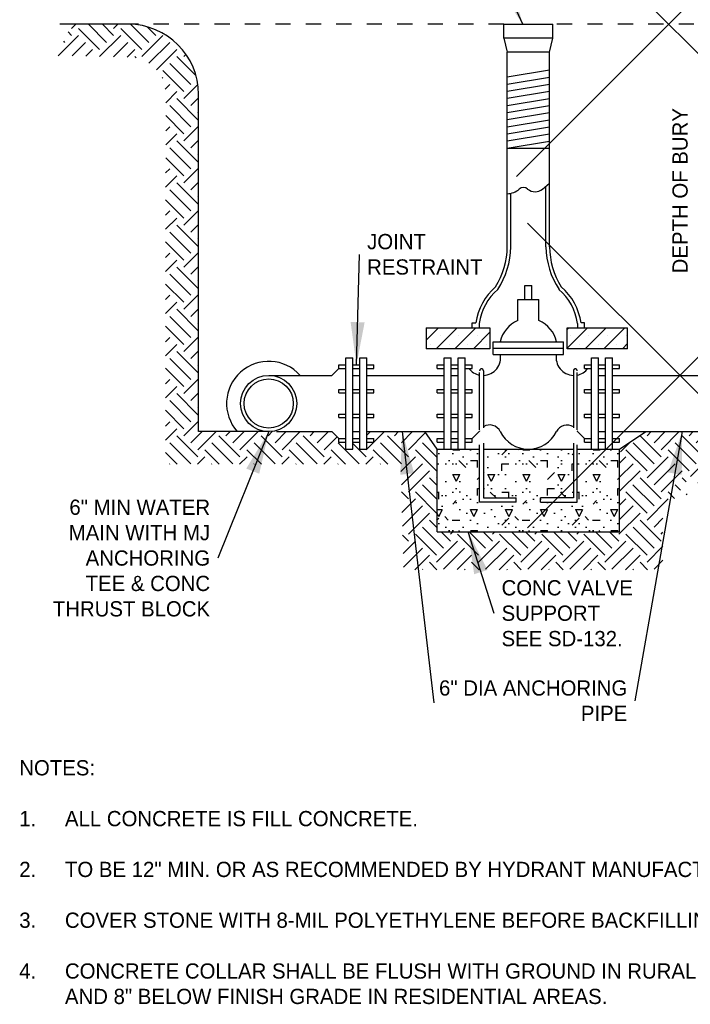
# Model space of a CAD drawing. Header units: feet. Extents: x 2205882 to 2207247, y 306378 to 307009.
# Tile 9 of 12: x 2207212.74 to 2207217.14, y 306954.46 to 306960.92. Entities that reach past the tile are written whole.
import ezdxf
from ezdxf.enums import TextEntityAlignment as Align

# ---------------------------------------------------------------- set-up
doc = ezdxf.new("R2010")
doc.units = ezdxf.units.FT
doc.header["$MEASUREMENT"] = 0
doc.header["$PDMODE"] = 3
doc.header["$PDSIZE"] = -1
doc.linetypes.add('brrebarpr', pattern=[0.3875, 0.375, -0.0125])
doc.linetypes.add('OhDOT_USTN2', pattern=[0.10999999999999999, 0.069, -0.04099999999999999])
for name, color, linetype in [('90', 2, 'Continuous'), ('BD_P_Gen_Concrete', 5, 'Continuous'), ('BD_P_Gen_Reinforcing', 1, 'brrebarpr'), ('PS_P_Object', 92, 'Continuous'), ('SH_Hatch', 14, 'Continuous'), ('SH_TextH', 4, 'Continuous'), ('SH_TextL', 110, 'Continuous'), ('SH_TextM', 7, 'Continuous'), ('XS_X_Ground_Line', 3, 'OhDOT_USTN2')]:
    doc.layers.add(name, color=color, linetype=linetype)
doc.styles.add('SD Small (0.10)', font='font30.shx', dxfattribs={"height": 0.1})
doc.styles.add('SD-TEXT-0.08', font='font30.shx', dxfattribs={"height": 0.08})
doc.styles.add('StraightNormal', font='calibri.ttf', dxfattribs={"height": 0.14})
doc.dimstyles.new('Dec Straight 0', dxfattribs={"dimtxt": 0.14, "dimasz": 0.14, "dimexe": 0.07, "dimexo": 0.07, "dimgap": 0.05, "dimtad": 1, "dimdec": 0, "dimzin": 0, "dimdsep": 46, "dimtxsty": 'StraightNormal', "dimcen": 0.07, "dimclrd": 256, "dimclre": 256, "dimclrt": 256, "dimaunit": 1, "dimadec": 4, "dimazin": 0, "dimtfac": 1, "dimtdec": 0, "dimtofl": 0, "dimtmove": 0, "dimatfit": 3, "dimfxl": 1, "dimtolj": 1, "dimtzin": 0, "dimlwd": -1, "dimlwe": -1, "dimarcsym": 0})

# ---------------------------------------------------------------- blocks, each defined once
blk = doc.blocks.new('*X1014')
at = {"color": 0}
for p, q in [((3.480452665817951, 5.734355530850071), (3.569858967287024, 5.823761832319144)), ((3.552762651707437, 5.67408299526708), (3.702441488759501, 5.823761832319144)), ((3.685345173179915, 5.67408299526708), (3.835024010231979, 5.823761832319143)), ((4.485632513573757, 5.811457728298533), (4.497936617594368, 5.823761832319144)), ((4.485632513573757, 5.678875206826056), (4.630519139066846, 5.823761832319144)), ((4.613422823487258, 5.674082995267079), (4.763101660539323, 5.823761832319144)), ((4.746005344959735, 5.674082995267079), (4.895684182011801, 5.823761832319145)), ((3.579728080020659, 5.767339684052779), (3.579728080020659, 5.767339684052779)), ((3.712310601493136, 5.767339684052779), (3.712310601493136, 5.767339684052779)), ((3.817927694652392, 5.67408299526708), (3.934434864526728, 5.790590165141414)), ((3.844893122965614, 5.767339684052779), (3.844893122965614, 5.767339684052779)), ((4.507805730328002, 5.767339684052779), (4.507805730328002, 5.767339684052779)), ((4.640388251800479, 5.767339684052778), (4.640388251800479, 5.767339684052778)), ((4.772970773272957, 5.767339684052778), (4.772970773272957, 5.767339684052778)), ((4.905553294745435, 5.767339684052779), (4.905553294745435, 5.767339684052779)), ((3.51343681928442, 5.70104842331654), (3.51343681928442, 5.70104842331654)), ((3.646019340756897, 5.70104842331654), (3.646019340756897, 5.70104842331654)), ((3.778601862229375, 5.70104842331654), (3.778601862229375, 5.70104842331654)), ((3.911184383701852, 5.70104842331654), (3.911184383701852, 5.70104842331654)), ((4.57409699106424, 5.701048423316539), (4.57409699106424, 5.701048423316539)), ((4.706679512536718, 5.701048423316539), (4.706679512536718, 5.701048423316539)), ((4.839262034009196, 5.70104842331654), (4.839262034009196, 5.70104842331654)), ((4.878587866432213, 5.674082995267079), (4.916357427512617, 5.711852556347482))]:
    blk.add_line(p, q, dxfattribs=at)
blk = doc.blocks.new('A$Caab9d620')
at = {"layer": 'SH_Hatch'}
h = blk.add_hatch(dxfattribs=at)
h.set_pattern_fill('EARTH', color=256, scale=0.4608893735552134, style=0)
h.set_pattern_definition([(44.99999999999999, (-19.77464214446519, -2.702798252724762), (2.558449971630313e-17, 0.2765336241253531), [0.195538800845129, -0.195538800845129]), (44.99999999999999, (-19.72855320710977, -2.748887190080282), (2.558449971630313e-17, 0.2765336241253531), [0.195538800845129, -0.195538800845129]), (44.99999999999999, (-19.68246426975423, -2.794976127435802), (2.558449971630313e-17, 0.2765336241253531), [0.195538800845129, -0.195538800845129]), (315, (-19.6363753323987, -2.794976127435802), (0.2765336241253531, -7.675349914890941e-17), [0.195538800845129, -0.195538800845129]), (315, (-19.59028639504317, -2.748887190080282), (0.2765336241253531, -7.675349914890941e-17), [0.195538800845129, -0.195538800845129]), (315, (-19.54419745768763, -2.702798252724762), (0.2765336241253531, -7.675349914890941e-17), [0.195538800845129, -0.195538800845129])])
h.paths.add_polyline_path([(-2.390743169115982, 4.009117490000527, 0.4142135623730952), (-2.851632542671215, 4.470006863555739), (-3.222494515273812, 4.470006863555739), (-3.325886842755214, 4.263454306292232), (-2.851632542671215, 4.254613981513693, -0.4147174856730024), (-2.606136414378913, 4.008695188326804), (-2.608222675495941, 1.58308602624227), (-1.063706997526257, 1.58308602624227), (-1.043905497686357, 0.8908120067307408), (0.6590220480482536, 0.8908120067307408), (0.6590220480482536, 1.246838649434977), (0.8372353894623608, 1.503968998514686), (0.9956472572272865, 1.365514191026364), (1.332272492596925, 1.325955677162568), (2.361949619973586, 1.306176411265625), (2.579765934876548, 1.523748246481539), (2.574136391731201, 2.226650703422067), (2.310328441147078, 2.09609776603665), (2.310328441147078, 1.779800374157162), (2.306507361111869, 1.717424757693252), (2.295647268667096, 1.671321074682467), (2.271212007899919, 1.617081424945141), (2.230486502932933, 1.581825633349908), (2.181615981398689, 1.557417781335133), (2.116455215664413, 1.546569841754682), (2.031524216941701, 1.543359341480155), (1.941616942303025, 1.543359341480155), (1.480727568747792, 1.543359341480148), (1.246099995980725, 1.54416049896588, -0.3835020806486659), (0.9628567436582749, 1.79684849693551), (0.5462320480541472, 1.79684849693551), (0.4463194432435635, 1.729108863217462), (0.3745930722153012, 1.6573824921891), (0.3745930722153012, 1.139864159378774), (-0.8237192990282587, 1.139864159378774), (-0.8237192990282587, 1.680479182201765), (-0.9036285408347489, 1.79684849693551), (-1.208962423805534, 1.796848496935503), (-1.284608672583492, 1.796848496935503), (-1.284608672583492, 1.750759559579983), (-1.238519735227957, 1.75075955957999), (-1.238519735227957, 1.727715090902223), (-1.284608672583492, 1.727715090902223), (-1.284608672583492, 1.681626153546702), (-1.330697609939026, 1.681626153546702), (-1.330697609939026, 1.727715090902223), (-1.376786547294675, 1.727715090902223), (-1.376786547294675, 1.681626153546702), (-1.422875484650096, 1.681626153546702), (-1.422875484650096, 1.727715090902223), (-1.46896442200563, 1.727715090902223), (-1.46896442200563, 1.741183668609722), (-1.478540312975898, 1.750759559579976), (-1.46896442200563, 1.750759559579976), (-1.515053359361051, 1.796848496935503), (-1.877727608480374, 1.796848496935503), (-1.929853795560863, 1.796848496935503), (-2.390743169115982, 1.796848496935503)])
h.paths.add_polyline_path([(2.559964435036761, 3.996155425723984), (2.658971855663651, 4.174168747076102), (2.876788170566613, 4.174168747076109), (3.213413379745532, 4.866442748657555), (3.186018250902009, 5.299607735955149), (2.771217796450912, 4.470006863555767), (2.771217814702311, 4.470006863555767, 0.2920592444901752), (2.353090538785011, 4.20299527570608), (2.353090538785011, 4.14738430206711), (2.331557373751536, 4.14738430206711, 0.07632083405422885), (2.310328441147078, 4.009117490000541), (2.310328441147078, 2.09609776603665), (2.574136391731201, 2.226650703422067)])
at = {"layer": 'SH_TextL'}
h = blk.add_hatch(dxfattribs=at)
h.set_pattern_fill('CONCRETE', color=256, scale=0.4608893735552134, style=0)
h.set_pattern_definition([(44.99999999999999, (-254.306541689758, -18.32744313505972), (0, 0.4608914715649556), [0.0651789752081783, -0.1303625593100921, 0.03258948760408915, -0.1955369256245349, 0.0651789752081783, -0.1629490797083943]), (135, (-254.0069635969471, -18.30439866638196), (-0.4608914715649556, 0), [0.06517943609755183, -0.09776846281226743, 0.03258948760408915, -0.1629474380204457, 0.06517943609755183, -0.2281317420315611]), (63.43494882, (-254.3756750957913, -18.396576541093), (2.350473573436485e-11, 0.4608893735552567), [0.05152743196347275, -0.206109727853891, 0.05152743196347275, -0.2061253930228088]), (116.5650512, (-254.3756750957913, -18.396576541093), (-1.843856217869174e-10, 0.4608893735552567), [0.05152743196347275, -0.206109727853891, 0.05152743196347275, -0.2061253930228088]), (0, (-254.3756750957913, -18.35048760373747), (0, 0.4608893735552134), [0.02304446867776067, -0.1843557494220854, 0.04608893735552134, -0.1843557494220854, 0.02304446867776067]), (0, (-254.3756750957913, -18.2813541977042), (0, 0.4608893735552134), [-0.06913340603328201, 0.04608893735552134, -0.1843557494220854, 0, -0.1613112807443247, 0]), (0, (-254.3756750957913, -18.25830972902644), (0, 0.4608893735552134), [-0.1843557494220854, 0, -0.138266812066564, 0.04608893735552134, -0.09217787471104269, 0]), (0, (-254.3756750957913, -18.18917632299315), (0, 0.4608893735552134), [-0.09217787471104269, 0, -0.1152223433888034, 0.04608893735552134, -0.207400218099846, 0]), (0, (-254.3756750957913, -18.12004291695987), (0, 0.4608893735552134), [-0.09217787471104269, 0.04608893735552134, -0.1843557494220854, 0.04608893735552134, -0.09217787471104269, 0]), (0, (-254.3756750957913, -18.00482057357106), (0, 0.4608893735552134), [-0.06913340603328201, 0.04608893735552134, -0.09217787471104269, 0, -0.2534891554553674, 0]), (0, (-254.3756750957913, -17.98177610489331), (0, 0.4608893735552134), [-0.09217787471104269, 0, -0.276533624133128, 0.04608893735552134, -0.04608893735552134, 0]), (90, (-254.3526306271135, -18.30439866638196), (-0.4608893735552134, 2.822040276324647e-17), [-0.138266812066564, 0, -0.138266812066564, 0, -0.1843557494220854, 0]), (90, (-254.306541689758, -18.396576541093), (-0.4608893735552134, 2.822040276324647e-17), [-0.06913340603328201, 0.04608893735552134, -0.1843557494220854, 0, -0.1613112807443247, 0]), (90, (-254.2604527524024, -18.396576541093), (-0.4608893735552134, 2.822040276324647e-17), [-0.1843557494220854, 0, -0.1613112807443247, 0.04608893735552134, -0.06913340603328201, 0]), (90, (-254.0069635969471, -18.396576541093), (-0.4608893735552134, 2.822040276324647e-17), [-0.09217787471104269, 0.04608893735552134, -0.2304446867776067, 0.04608893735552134, -0.04608893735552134, 0]), (90, (-254.3295861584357, -18.35048760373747), (-0.4608893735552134, 2.822040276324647e-17), [-0.138266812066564, 0, -0.1613112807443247, 0, -0.1613112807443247, 0]), (90, (-254.2834972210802, -18.35048760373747), (-0.4608893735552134, 2.822040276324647e-17), [-0.1152223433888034, 0, -0.2534891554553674, 0, -0.09217787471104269, 0]), (90, (-254.2374082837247, -18.32744313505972), (-0.4608893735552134, 2.822040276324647e-17), [-0.2304446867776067, 0, -0.06913340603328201, 0, -0.1613112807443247, 0]), (90, (-254.2143638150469, -18.37353207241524), (-0.4608893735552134, 2.822040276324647e-17), [-0.207400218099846, 0, -0.09217787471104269, 0, -0.1152223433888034, 0]), (90, (-254.1682748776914, -18.30439866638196), (-0.4608893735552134, 2.822040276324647e-17), [-0.1843557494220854, 0, -0.06913340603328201, 0, -0.1843557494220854, 0]), (90, (-254.1452304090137, -18.2813541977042), (-0.4608893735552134, 2.822040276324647e-17), [-0.207400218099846, 0, -0.09217787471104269, 0, -0.1613112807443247, 0]), (90, (-254.122185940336, -18.396576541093), (-0.4608893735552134, 2.822040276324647e-17), [-0.276533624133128, 0, -0.1152223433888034, 0, -0.06913340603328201, 0]), (90, (-254.0991414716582, -18.32744313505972), (-0.4608893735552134, 2.822040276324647e-17), [-0.09217787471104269, 0, -0.1843557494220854, 0, -0.1843557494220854, 0]), (90, (-254.0760970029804, -18.35048760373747), (-0.4608893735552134, 2.822040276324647e-17), [-0.207400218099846, 0, -0.1152223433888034, 0, -0.138266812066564, 0]), (90, (-254.0530525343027, -18.37353207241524), (-0.4608893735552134, 2.822040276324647e-17), [-0.1843557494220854, 0, -0.138266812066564, 0, -0.138266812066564, 0]), (90, (-254.0069635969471, -18.35048760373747), (-0.4608893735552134, 2.822040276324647e-17), [-0.138266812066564, 0, -0.138266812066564, 0, -0.1843557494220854, 0]), (90, (-253.9608746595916, -18.32744313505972), (-0.4608893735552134, 2.822040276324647e-17), [-0.1843557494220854, 0, -0.09217787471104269, 0, -0.1843557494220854, 0]), (90, (-253.9378301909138, -18.30439866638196), (-0.4608893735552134, 2.822040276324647e-17), [-0.06913340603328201, 0, -0.276533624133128, 0, -0.1152223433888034, 0])])
h.paths.add_polyline_path([(0.3745930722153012, 1.139864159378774), (0.3745930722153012, 1.680479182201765), (0.09590571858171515, 1.680479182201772), (0.09590571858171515, 1.334437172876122), (-0.1443887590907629, 1.334437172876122), (-0.1443887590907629, 1.362597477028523), (0.07083902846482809, 1.362597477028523), (0.07083902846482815, 1.680479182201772), (-0.5195247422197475, 1.680479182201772), (-0.5195247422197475, 1.362597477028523), (-0.3042969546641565, 1.362597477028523), (-0.3042969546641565, 1.334437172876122), (-0.5445914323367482, 1.334437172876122), (-0.5445914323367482, 1.680479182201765), (-0.8237192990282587, 1.680479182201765), (-0.8237192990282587, 1.139864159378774)])
at = {"layer": '90', "color": 0, "linetype": 'ByBlock'}
blk.add_point((0.6970740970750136, 4.470006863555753), dxfattribs=at)
at = {"layer": 'BD_P_Gen_Concrete'}
for p, q in [((-0.8237192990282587, 1.139864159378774), (-0.8237192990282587, 1.680479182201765)), ((-0.8237192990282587, 1.680479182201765), (-0.5445914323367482, 1.680479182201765)), ((-0.5195247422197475, 1.680479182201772), (0.07083902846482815, 1.680479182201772)), ((0.09590571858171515, 1.680479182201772), (0.3745930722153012, 1.680479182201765)), ((0.3745930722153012, 1.139864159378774), (0.3745930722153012, 1.680479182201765)), ((-0.8237192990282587, 1.139864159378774), (0.3745930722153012, 1.139864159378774))]:
    blk.add_line(p, q, dxfattribs=at)
at = {"layer": 'BD_P_Gen_Reinforcing'}
for p, q in [((-0.5445914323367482, 1.334437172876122), (-0.5445914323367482, 2.195956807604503)), ((-0.5195247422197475, 2.195956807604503), (-0.5195247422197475, 1.362597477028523)), ((0.07083902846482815, 2.195956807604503), (0.07083902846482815, 1.362597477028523)), ((0.09590571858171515, 1.334437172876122), (0.09590571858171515, 2.195956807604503)), ((-0.5195247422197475, 1.362597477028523), (-0.3042969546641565, 1.362597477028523)), ((-0.3042969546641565, 1.334437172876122), (-0.3042969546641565, 1.362597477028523)), ((0.07083902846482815, 1.362597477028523), (-0.1443887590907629, 1.362597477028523)), ((-0.1443887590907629, 1.334437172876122), (-0.1443887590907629, 1.362597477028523)), ((-0.3042969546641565, 1.334437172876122), (-0.5445914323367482, 1.334437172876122)), ((-0.1443887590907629, 1.334437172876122), (0.09590571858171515, 1.334437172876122))]:
    blk.add_line(p, q, dxfattribs=at)
for centre in [(-0.5320580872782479, 2.195956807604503), (0.0833723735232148, 2.195956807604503)]:
    blk.add_arc(centre, 0.01253334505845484, 0, 180, dxfattribs=at)
at = {"layer": 'PS_P_Object'}
for p, q in [((-2.851632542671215, 4.470006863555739), (-3.300620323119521, 4.470006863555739)), ((-0.3858743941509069, 4.470006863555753), (-0.06325183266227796, 4.470006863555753)), ((-0.3858743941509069, 4.377828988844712), (-0.3858743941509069, 4.470006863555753)), ((-0.06325183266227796, 4.377828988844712), (-0.06325183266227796, 4.470006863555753)), ((-0.06325183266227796, 4.377828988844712), (-0.3858743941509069, 4.377828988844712)), ((-0.3858743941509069, 4.377828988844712), (-0.3628299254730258, 4.285651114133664)), ((-0.0862963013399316, 4.285651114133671), (-0.06325183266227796, 4.377828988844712)), ((-0.0862963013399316, 4.285651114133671), (-0.3628299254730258, 4.285651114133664)), ((-0.3628299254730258, 3.130283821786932), (-0.3628299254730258, 4.285651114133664)), ((-0.0862963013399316, 3.130283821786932), (-0.0862963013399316, 4.285651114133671)), ((-2.390743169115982, 1.796848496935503), (-2.390743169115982, 4.009117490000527)), ((-0.3628299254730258, 3.657093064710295), (-0.0862963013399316, 3.657093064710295)), ((-0.1321242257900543, 3.38869193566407), (-0.0862963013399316, 3.426648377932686)), ((-0.3397854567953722, 3.130283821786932), (-0.3397854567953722, 3.360385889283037)), ((-0.1093407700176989, 3.130283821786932), (-0.1093407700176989, 3.40756206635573)), ((-0.3628299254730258, 3.00962309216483), (-0.3628299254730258, 3.130283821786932)), ((-0.3397854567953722, 3.00962309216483), (-0.3397854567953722, 3.130283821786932)), ((-0.1093407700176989, 3.00962309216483), (-0.1093407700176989, 3.130283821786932)), ((-0.0862963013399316, 3.00962309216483), (-0.0862963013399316, 3.130283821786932)), ((-0.2476075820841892, 2.75549839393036), (-0.2015186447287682, 2.75549839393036)), ((-0.2476075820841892, 2.663320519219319), (-0.2476075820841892, 2.75549839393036)), ((-0.2015186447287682, 2.663320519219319), (-0.2015186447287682, 2.75549839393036)), ((-0.2936965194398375, 2.663320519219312), (-0.1554297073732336, 2.663320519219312)), ((-0.2936965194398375, 2.52505370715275), (-0.2936965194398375, 2.663320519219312)), ((-0.1554297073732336, 2.525053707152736), (-0.1554297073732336, 2.663320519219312)), ((-0.8961961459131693, 2.478841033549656), (-0.8961961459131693, 2.340870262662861)), ((-0.8961961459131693, 2.478841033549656), (-0.4777250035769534, 2.478841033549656)), ((-0.5932746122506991, 2.478841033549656), (-0.5932746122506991, 2.509557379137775)), ((-0.5932746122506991, 2.509557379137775), (-0.5702301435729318, 2.509557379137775)), ((-0.5474109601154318, 2.50634297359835), (-0.5474109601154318, 2.478841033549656)), ((-0.4777250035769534, 2.478841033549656), (-0.4777250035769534, 2.340870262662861)), ((0.03035727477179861, 2.478841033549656), (0.4273903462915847, 2.478841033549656)), ((0.03035727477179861, 2.340870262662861), (0.03035727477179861, 2.478841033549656)), ((0.09828473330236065, 2.50634297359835), (0.09828473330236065, 2.478841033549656)), ((0.144148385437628, 2.509557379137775), (0.121103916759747, 2.509557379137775)), ((0.144148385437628, 2.478841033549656), (0.144148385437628, 2.509557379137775)), ((0.4273903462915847, 2.340870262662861), (0.4273903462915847, 2.478841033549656)), ((-0.4777250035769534, 2.340870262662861), (-0.8961961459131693, 2.340870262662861)), ((-0.4550078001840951, 2.386786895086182), (0.005881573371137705, 2.386786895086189)), ((-0.4550078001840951, 2.303826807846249), (-0.4550078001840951, 2.386786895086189)), ((-0.4550078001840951, 2.345306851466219), (0.005881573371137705, 2.345306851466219)), ((0.005881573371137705, 2.303826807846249), (0.005881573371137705, 2.386786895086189)), ((0.4273903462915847, 2.340870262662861), (0.03035727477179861, 2.340870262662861)), ((-1.422875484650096, 1.727715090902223), (-1.422875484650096, 2.280782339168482)), ((-1.422875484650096, 2.280782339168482), (-1.376786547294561, 2.280782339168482)), ((-1.376786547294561, 1.681626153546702), (-1.376786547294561, 2.280782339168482)), ((-1.330697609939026, 1.681626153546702), (-1.330697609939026, 2.280782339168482)), ((-1.330697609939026, 2.280782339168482), (-1.284608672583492, 2.280782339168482)), ((-1.284608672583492, 1.79684849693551), (-1.284608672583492, 2.280782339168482)), ((-0.7776303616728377, 1.681626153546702), (-0.7776303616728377, 2.280782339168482)), ((-0.7776303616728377, 2.280782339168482), (-0.7315414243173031, 2.280782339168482)), ((-0.7315414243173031, 1.681626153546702), (-0.7315414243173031, 2.280782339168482)), ((-0.6854524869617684, 1.681626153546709), (-0.6854524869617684, 2.280782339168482)), ((-0.6854524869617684, 2.280782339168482), (-0.6393635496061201, 2.280782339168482)), ((-0.6393635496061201, 1.681626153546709), (-0.6393635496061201, 2.280782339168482)), ((-0.4550078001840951, 2.303826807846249), (0.005881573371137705, 2.303826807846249)), ((0.1902373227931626, 1.681626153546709), (0.1902373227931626, 2.280782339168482)), ((0.1902373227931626, 2.280782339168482), (0.2363262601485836, 2.280782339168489)), ((0.2363262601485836, 1.681626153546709), (0.2363262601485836, 2.280782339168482)), ((0.2824151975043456, 1.681626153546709), (0.2824151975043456, 2.280782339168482)), ((0.2824151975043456, 2.280782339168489), (0.3285041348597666, 2.280782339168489)), ((0.3285041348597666, 1.681626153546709), (0.3285041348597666, 2.280782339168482)), ((-1.46896442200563, 2.211648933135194), (-1.515053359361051, 2.165559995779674)), ((-1.46896442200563, 2.234693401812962), (-1.422875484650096, 2.234693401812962)), ((-1.46896442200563, 2.211648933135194), (-1.46896442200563, 2.234693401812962)), ((-1.46896442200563, 2.211648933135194), (-1.422875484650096, 2.211648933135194)), ((-1.376786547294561, 2.234693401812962), (-1.330697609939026, 2.234693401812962)), ((-1.376786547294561, 2.211648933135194), (-1.330697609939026, 2.211648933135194)), ((-1.284608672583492, 2.234693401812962), (-1.238519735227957, 2.234693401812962)), ((-1.284608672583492, 2.211648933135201), (-1.238519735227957, 2.211648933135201)), ((-1.238519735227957, 2.211648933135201), (-1.238519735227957, 2.234693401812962)), ((-0.8237192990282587, 2.234693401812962), (-0.7776303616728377, 2.234693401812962)), ((-0.8237192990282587, 2.211648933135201), (-0.8237192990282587, 2.234693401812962)), ((-0.8237192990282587, 2.211648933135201), (-0.7776303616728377, 2.211648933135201)), ((-0.7315414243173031, 2.234693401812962), (-0.6854524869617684, 2.234693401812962)), ((-0.7315414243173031, 2.211648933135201), (-0.6854524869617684, 2.211648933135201)), ((-0.6393635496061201, 2.234693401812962), (-0.5932746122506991, 2.234693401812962)), ((-0.6393635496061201, 2.211648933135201), (-0.5932746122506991, 2.211648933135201)), ((-0.5932746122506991, 2.211648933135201), (-0.5932746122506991, 2.234693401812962)), ((0.144148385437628, 2.211648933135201), (0.144148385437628, 2.234693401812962)), ((0.144148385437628, 2.234693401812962), (0.1902373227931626, 2.234693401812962)), ((0.144148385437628, 2.211648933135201), (0.1902373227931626, 2.211648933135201)), ((0.2363262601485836, 2.234693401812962), (0.2824151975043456, 2.234693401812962)), ((0.2363262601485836, 2.211648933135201), (0.2824151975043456, 2.211648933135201)), ((0.3285041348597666, 2.234693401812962), (0.3745930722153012, 2.234693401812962)), ((0.3285041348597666, 2.211648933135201), (0.3745930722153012, 2.211648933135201)), ((0.3745930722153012, 2.211648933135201), (0.3745930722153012, 2.234693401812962)), ((-1.929853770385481, 2.165559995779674), (-1.515053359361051, 2.165559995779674)), ((-1.376786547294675, 2.165559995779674), (-1.330697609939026, 2.165559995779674)), ((-1.284608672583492, 2.165559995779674), (-0.7776303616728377, 2.165559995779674)), ((-0.7315414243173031, 2.165559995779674), (-0.6854524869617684, 2.165559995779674)), ((0.2363262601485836, 2.165559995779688), (0.2824151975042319, 2.165559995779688)), ((0.3285041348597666, 2.165559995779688), (1.204193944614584, 2.165559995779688)), ((-1.46896442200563, 2.073382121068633), (-1.422875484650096, 2.073382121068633)), ((-1.46896442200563, 2.050337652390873), (-1.46896442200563, 2.073382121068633)), ((-1.376786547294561, 2.073382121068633), (-1.330697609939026, 2.073382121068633)), ((-1.284608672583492, 2.073382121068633), (-1.238519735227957, 2.073382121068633)), ((-1.238519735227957, 2.05033765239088), (-1.238519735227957, 2.073382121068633)), ((-0.8237192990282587, 2.07338212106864), (-0.7776303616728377, 2.07338212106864)), ((-0.8237192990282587, 2.05033765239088), (-0.8237192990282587, 2.07338212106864)), ((-0.7315414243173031, 2.07338212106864), (-0.6854524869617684, 2.07338212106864)), ((-0.6393635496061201, 2.07338212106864), (-0.5932746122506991, 2.07338212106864)), ((-0.5932746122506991, 2.05033765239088), (-0.5932746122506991, 2.07338212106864)), ((0.144148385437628, 2.05033765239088), (0.144148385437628, 2.07338212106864)), ((0.144148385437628, 2.07338212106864), (0.1902373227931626, 2.07338212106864)), ((0.2363262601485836, 2.073382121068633), (0.2824151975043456, 2.073382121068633)), ((0.3285041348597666, 2.073382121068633), (0.3745930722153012, 2.073382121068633)), ((0.3745930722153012, 2.05033765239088), (0.3745930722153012, 2.07338212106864)), ((-1.46896442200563, 2.050337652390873), (-1.422875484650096, 2.050337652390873)), ((-1.376786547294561, 2.050337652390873), (-1.330697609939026, 2.050337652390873)), ((-1.284608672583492, 2.050337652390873), (-1.238519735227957, 2.05033765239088)), ((-0.8237192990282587, 2.05033765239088), (-0.7776303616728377, 2.05033765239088)), ((-0.7315414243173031, 2.05033765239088), (-0.6854524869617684, 2.05033765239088)), ((-0.6393635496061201, 2.05033765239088), (-0.5932746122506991, 2.05033765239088)), ((0.144148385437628, 2.05033765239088), (0.1902373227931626, 2.05033765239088)), ((0.2363262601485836, 2.05033765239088), (0.2824151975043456, 2.05033765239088)), ((0.3285041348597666, 2.05033765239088), (0.3745930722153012, 2.05033765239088)), ((-1.46896442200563, 1.912070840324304), (-1.422875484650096, 1.912070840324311)), ((-1.46896442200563, 1.889026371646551), (-1.46896442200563, 1.912070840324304)), ((-1.46896442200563, 1.889026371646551), (-1.422875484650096, 1.889026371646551)), ((-1.376786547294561, 1.912070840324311), (-1.330697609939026, 1.912070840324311)), ((-1.376786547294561, 1.889026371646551), (-1.330697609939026, 1.889026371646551)), ((-1.284608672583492, 1.912070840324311), (-1.238519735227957, 1.912070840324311)), ((-1.284608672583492, 1.889026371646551), (-1.238519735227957, 1.889026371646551)), ((-1.238519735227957, 1.889026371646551), (-1.238519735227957, 1.912070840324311)), ((-0.8237192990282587, 1.912070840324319), (-0.7776303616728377, 1.912070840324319)), ((-0.8237192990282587, 1.889026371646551), (-0.8237192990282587, 1.912070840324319)), ((-0.8237192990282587, 1.889026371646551), (-0.7776303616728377, 1.889026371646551)), ((-0.7315414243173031, 1.912070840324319), (-0.6854524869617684, 1.912070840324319)), ((-0.7315414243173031, 1.889026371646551), (-0.6854524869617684, 1.889026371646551)), ((-0.6393635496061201, 1.912070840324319), (-0.5932746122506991, 1.912070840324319)), ((-0.6393635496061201, 1.889026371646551), (-0.5932746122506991, 1.889026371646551)), ((-0.5932746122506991, 1.889026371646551), (-0.5932746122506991, 1.912070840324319)), ((0.144148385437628, 1.889026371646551), (0.144148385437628, 1.912070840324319)), ((0.144148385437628, 1.912070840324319), (0.1902373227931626, 1.912070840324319)), ((0.144148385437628, 1.889026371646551), (0.1902373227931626, 1.889026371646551)), ((0.2363262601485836, 1.912070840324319), (0.2824151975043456, 1.912070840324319)), ((0.2363262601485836, 1.889026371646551), (0.2824151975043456, 1.889026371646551)), ((0.3285041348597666, 1.912070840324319), (0.3745930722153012, 1.912070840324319)), ((0.3285041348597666, 1.889026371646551), (0.3745930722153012, 1.889026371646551)), ((0.3745930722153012, 1.889026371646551), (0.3745930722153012, 1.912070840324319)), ((-1.929853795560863, 1.796848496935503), (-2.390743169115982, 1.796848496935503)), ((-1.877727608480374, 1.796848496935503), (-1.515053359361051, 1.796848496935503)), ((-1.46896442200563, 1.750759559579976), (-1.515053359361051, 1.796848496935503)), ((-1.46896442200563, 1.727715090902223), (-1.46896442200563, 1.750759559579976)), ((-1.46896442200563, 1.750759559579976), (-1.422875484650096, 1.750759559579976)), ((-1.376786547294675, 1.796848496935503), (-1.330697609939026, 1.796848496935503)), ((-1.376786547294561, 1.75075955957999), (-1.330697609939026, 1.75075955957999)), ((-1.284608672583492, 1.727715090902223), (-1.284608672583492, 1.79684849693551)), ((-1.284608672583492, 1.796848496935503), (-1.208962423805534, 1.796848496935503)), ((-1.284608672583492, 1.75075955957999), (-1.238519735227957, 1.75075955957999)), ((-1.238519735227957, 1.727715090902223), (-1.238519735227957, 1.75075955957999)), ((-1.208962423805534, 1.796848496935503), (-0.9036285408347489, 1.796848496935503)), ((-0.8237192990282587, 1.680479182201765), (-0.9036285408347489, 1.79684849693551)), ((-0.9036285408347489, 1.796848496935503), (-0.7776303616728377, 1.79684849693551)), ((-0.8237192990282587, 1.727715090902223), (-0.8237192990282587, 1.75075955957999)), ((-0.8237192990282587, 1.75075955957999), (-0.7776303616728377, 1.75075955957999)), ((-0.7315414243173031, 1.79684849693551), (-0.6854524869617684, 1.79684849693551)), ((-0.7315414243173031, 1.75075955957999), (-0.6854524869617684, 1.75075955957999)), ((-0.6393635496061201, 1.75075955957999), (-0.5932746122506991, 1.75075955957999)), ((-0.5932746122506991, 1.75075955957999), (-0.5471856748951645, 1.79684849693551)), ((-0.5932746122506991, 1.727715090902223), (-0.5932746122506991, 1.75075955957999)), ((0.144148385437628, 1.75075955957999), (0.09805944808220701, 1.79684849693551)), ((0.144148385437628, 1.727715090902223), (0.144148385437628, 1.75075955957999)), ((0.144148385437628, 1.75075955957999), (0.1902373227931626, 1.75075955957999)), ((0.2363262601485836, 1.79684849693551), (0.2824151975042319, 1.79684849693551)), ((0.2363262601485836, 1.75075955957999), (0.2824151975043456, 1.75075955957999)), ((0.3285041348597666, 1.79684849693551), (0.5462320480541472, 1.79684849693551)), ((0.3285041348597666, 1.75075955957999), (0.3745930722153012, 1.75075955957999)), ((0.3745930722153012, 1.680479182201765), (0.5462320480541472, 1.79684849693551)), ((0.3745930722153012, 1.727715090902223), (0.3745930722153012, 1.75075955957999)), ((0.5462320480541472, 1.79684849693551), (0.9628567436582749, 1.79684849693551)), ((-1.46896442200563, 1.727715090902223), (-1.422875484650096, 1.727715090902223)), ((-1.422875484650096, 1.681626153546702), (-1.422875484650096, 1.727715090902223)), ((-1.422875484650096, 1.681626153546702), (-1.376786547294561, 1.681626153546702)), ((-1.376786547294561, 1.727715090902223), (-1.330697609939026, 1.727715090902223)), ((-1.330697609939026, 1.681626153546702), (-1.284608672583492, 1.681626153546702)), ((-1.284608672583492, 1.727715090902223), (-1.238519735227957, 1.727715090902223)), ((-1.284608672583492, 1.681626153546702), (-1.284608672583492, 1.727715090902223)), ((-0.8237192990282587, 1.727715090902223), (-0.7776303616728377, 1.72771509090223)), ((-0.7776303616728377, 1.681626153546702), (-0.7315414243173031, 1.681626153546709)), ((-0.7315414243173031, 1.72771509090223), (-0.6854524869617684, 1.72771509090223)), ((-0.6854524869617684, 1.681626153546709), (-0.6393635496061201, 1.681626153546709)), ((-0.6393635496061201, 1.72771509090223), (-0.5932746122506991, 1.72771509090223)), ((0.144148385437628, 1.72771509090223), (0.1902373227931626, 1.72771509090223)), ((0.2363262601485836, 1.72771509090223), (0.2824151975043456, 1.72771509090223)), ((0.3285041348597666, 1.72771509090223), (0.3745930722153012, 1.72771509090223))]:
    blk.add_line(p, q, dxfattribs=at)
for radius in [0.1843557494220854, 0.1613112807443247]:
    blk.add_circle((-1.929853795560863, 1.981204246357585), radius, dxfattribs=at)
for centre, radius, start, end in [((-2.851632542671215, 4.009117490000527), 0.4608893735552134, 0, 90), ((-0.3666777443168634, 3.482323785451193), 0.1248681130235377, 271.7658526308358, 311.4229639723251), ((-0.2566889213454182, 3.357666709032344), 0.04137546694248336, 48.5770360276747, 131.4229639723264), ((-0.1807193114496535, 3.443767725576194), 0.07344947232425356, 228.5770360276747, 311.4229639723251), ((-0.8787719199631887, 3.019216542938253), 0.5160311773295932, 328.1903121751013, 358.9347622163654), ((-0.8709447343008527, 3.019124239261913), 0.5312412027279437, 326.9431021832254, 358.8665946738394), ((0.4218185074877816, 3.019124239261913), 0.5312412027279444, 181.1334053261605, 213.0568978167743), ((0.4296456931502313, 3.019216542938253), 0.5160311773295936, 181.0652377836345, 211.8096878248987), ((-0.190057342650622, 2.456004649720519), 0.3839261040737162, 130.6669055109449, 171.9818333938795), ((-0.190057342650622, 2.456004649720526), 0.3608816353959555, 130.6669055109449, 171.9818333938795), ((-0.2590688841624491, 2.456004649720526), 0.3608816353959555, 8.018166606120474, 49.33309448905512), ((-0.2590688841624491, 2.456004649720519), 0.3839261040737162, 8.018166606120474, 49.33309448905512), ((-0.2191466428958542, 2.345786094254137), 0.1941508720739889, 112.5803759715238, 167.808481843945), ((-0.229979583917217, 2.345786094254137), 0.1941508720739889, 12.19151815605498, 67.41962402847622), ((-0.5231196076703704, 2.282088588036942), 0.1162512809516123, 271.772053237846, 10.77737296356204), ((0.07399338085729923, 2.282088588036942), 0.1162512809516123, 169.2226270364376, 268.4451503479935), ((-1.929853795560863, 1.981204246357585), 0.276533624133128, 41.81031489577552, 221.810314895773), ((-0.5231196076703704, 2.282088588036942), 0.1162512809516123, 217.295493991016, 259.3562508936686), ((0.07399338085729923, 2.282088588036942), 0.1162512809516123, 280.8647425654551, 322.7045060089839), ((-0.4780522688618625, 1.764472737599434), 0.07633883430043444, 25.09409062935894, 122.9064087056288), ((0.02892604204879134, 1.763145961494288), 0.07691091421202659, 56.97841220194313, 154.010766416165), ((-0.2245631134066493, 1.886721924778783), 0.2050957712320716, 205.989233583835, 334.0107664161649), ((0.02892604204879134, 1.763145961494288), 0.0769109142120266, 25.98923358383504, 29.43969575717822)]:
    blk.add_arc(centre, radius, start, end, dxfattribs=at)
blk.add_point((0.770113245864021, 2.165559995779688), dxfattribs=at)
at = {"layer": 'SH_Hatch'}
for p, q in [((0.380750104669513, 1.663539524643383), (0.4463194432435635, 1.729108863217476)), ((0.8123650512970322, 1.382252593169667), (0.8186755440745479, 1.38856308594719))]:
    blk.add_line(p, q, dxfattribs=at)
at = {"layer": 'SH_TextH', "color": 2}
for p, q in [((0.1902373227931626, 1.681626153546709), (0.2363262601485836, 1.681626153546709)), ((0.2824151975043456, 1.681626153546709), (0.3285041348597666, 1.681626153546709))]:
    blk.add_line(p, q, dxfattribs=at)
at = {"layer": 'SH_TextH', "color": 3}
blk.add_arc((-0.4780522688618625, 1.764472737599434), 0.07633883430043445, 150.6485283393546, 154.9059093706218, dxfattribs=at)
at = {"layer": 'SH_TextL'}
for p, q in [((-0.3628299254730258, 4.124339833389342), (-0.0862963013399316, 4.170428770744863)), ((-0.3628299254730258, 4.077615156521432), (-0.0862963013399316, 4.12370409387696)), ((-0.3628299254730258, 4.030890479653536), (-0.0862963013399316, 4.076979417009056)), ((-0.3628299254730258, 3.984165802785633), (-0.0862963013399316, 4.030254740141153)), ((-0.3628299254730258, 3.937441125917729), (-0.0862963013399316, 3.98353006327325)), ((-0.3628299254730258, 3.890716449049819), (-0.0862963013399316, 3.936805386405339)), ((-0.3628299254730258, 3.843991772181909), (-0.0862963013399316, 3.890080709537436)), ((-0.3628299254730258, 3.797267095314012), (-0.0862963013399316, 3.843356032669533)), ((-0.3628299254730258, 3.750542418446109), (-0.0862963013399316, 3.79663135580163)), ((-0.3628299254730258, 3.703817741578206), (-0.0862963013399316, 3.749906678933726)), ((-0.3628299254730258, 3.657093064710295), (-0.0862963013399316, 3.703182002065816))]:
    blk.add_line(p, q, dxfattribs=at)
at = {"layer": 'XS_X_Ground_Line'}
for p, q in [((-0.3858743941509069, 4.470006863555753), (-2.851632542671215, 4.470006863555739)), ((1.062600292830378, 4.47000686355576), (-0.06325183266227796, 4.470006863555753))]:
    blk.add_line(p, q, dxfattribs=at)
at = {"layer": 'SH_Hatch', "xscale": 0.9217787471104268, "yscale": 0.9217787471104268, "zscale": 0.9217787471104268}
blk.add_blockref('*X1014', (-4.104403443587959, -2.889378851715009), dxfattribs=at)
at = {"layer": 'SH_TextL', "style": 'SD-TEXT-0.08'}
blk.add_text('DEPTH OF BURY', height=0.1, rotation=90, dxfattribs=at).set_placement((0.8213445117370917, 3.377510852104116), align=Align.CENTER)
at = {"layer": 'SH_TextL', "char_height": 0.1, "style": 'SD-TEXT-0.08'}
for s, insert, width, attachment_point in [('JOINT RESTRAINT', (-1.283536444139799, 2.959641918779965), 1.070495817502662, 4), ('6" MIN WATER MAIN WITH MJ ANCHORING TEE & CONC THRUST BLOCK', (-2.314751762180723, 0.9665319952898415), 1.070495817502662, 6), ('CONC VALVE SUPPORT\\PSEE SD-132.', (-0.4006198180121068, 0.6045159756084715), 1.070495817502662, 4), ('6" DIA ANCHORING PIPE', (0.4250247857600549, 0.03110957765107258), 1.244348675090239, 6)]:
    blk.add_mtext(s, dxfattribs=dict(at, insert=insert, width=width, attachment_point=attachment_point))
at = {"layer": 'SH_TextM', "insert": (-3.567975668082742, -0.3591667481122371), "char_height": 0.1, "width": 5.019901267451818, "attachment_point": 1, "style": 'SD Small (0.10)'}
blk.add_mtext('NOTES:\\P\\P\\pxi-3,l3,t3;1.^IALL CONCRETE IS FILL CONCRETE.\\P\\P2. ^ITO BE 12" MIN. OR AS RECOMMENDED BY HYDRANT MANUFACTURER.\\P\\P3. ^ICOVER STONE WITH 8-MIL POLYETHYLENE BEFORE BACKFILLING.\\P\\P4. ^ICONCRETE COLLAR SHALL BE FLUSH WITH GROUND IN RURAL AREAS, AND 8" BELOW FINISH GRADE IN RESIDENTIAL AREAS.', dxfattribs=at)
at = {"layer": 'SH_TextL'}
for points in [[(-0.2616292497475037, 4.470006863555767), (-0.5854580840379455, 5.178107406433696)], [(-1.353742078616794, 2.234693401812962), (-1.333536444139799, 2.959641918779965)], [(-1.929853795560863, 1.796848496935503), (-2.264751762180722, 0.9665319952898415)], [(-1.053122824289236, 1.796848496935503), (-0.844639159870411, 0.01692677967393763)], [(0.7858348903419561, 1.79684849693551), (0.4750247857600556, 0.03110957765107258)], [(-0.6217888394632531, 1.141822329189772), (-0.4506198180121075, 0.6045159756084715)]]:
    blk.add_leader(points, dimstyle='Dec Straight 0', override={"dimscale": 0, "dimtxt": 0.28, "dimasz": 0.28, "dimexo": 0.0625, "dimtad": 0, "dimtoh": 1, "dimtxsty": 'SD-TEXT-0.08', "dimtmove": 2}, dxfattribs=at)

msp = doc.modelspace()

# ---------------------------------------------------------------- block references
at = {"layer": 'SH_TextM'}
msp.add_blockref('A$Caab9d620', (2207216.304983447, 306956.4230868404), dxfattribs=at)

doc.saveas('drawing.dxf')
